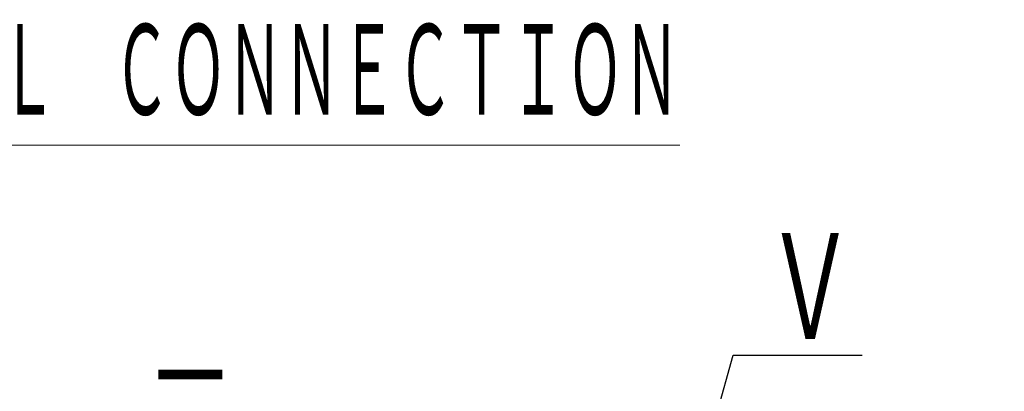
# Model space of a CAD drawing. Header units: millimetres. Extents: x 0 to 1733, y 0 to 1188.
# Tile 8 of 157: x 511 to 648, y 418 to 470. Entities that reach past the tile are written whole.
import ezdxf

# ---------------------------------------------------------------- set-up
doc = ezdxf.new("R2010")
doc.units = ezdxf.units.MM
doc.header["$LTSCALE"] = 0.727559
doc.layers.add('NoLayerName_001', color=7, linetype='Continuous')
doc.styles.get("Standard").update_dxf_attribs({"font": 'txt', "bigfont": 'extfont2'})
doc.dimstyles.get("Standard").update_dxf_attribs({"dimtxt": 2.5, "dimasz": 2.5, "dimexe": 1, "dimexo": 1, "dimtad": 1, "dimdec": 3, "dimzin": 0, "dimdsep": 46, "dimtxsty": 'Standard', "dimcen": 2.5, "dimadec": 3, "dimazin": 0, "dimtfac": 0.75, "dimtdec": 3, "dimtmove": 0, "dimatfit": 3, "dimfxl": 1, "dimarcsym": 0})

msp = doc.modelspace()

# ---------------------------------------------------------------- texts
at = {"layer": 'NoLayerName_001', "color": 7, "lineweight": 13, "insert": (405.0290929, 455.45207205), "char_height": 14.3999996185, "attachment_point": 7}
msp.add_mtext('\\A1;\\W0.5000;\\LＭＯＴＯＲ\u3000ＴＥＲＭＩＮＡＬ\u3000ＣＯＮＮＥＣＴＩＯＮ\\l', dxfattribs=at)
at = {"layer": 'NoLayerName_001', "color": 3, "linetype": 'Continuous', "lineweight": 13, "char_height": 16.8, "line_spacing_factor": 0.742857}
for s, insert, attachment_point in [('\\A1;\\W0.6667;Ｖ', (615.06942474, 423.84267447), 7), ('\\A1;\\W0.6667;－', (540.73120684, 411.31359337), 9)]:
    msp.add_mtext(s, dxfattribs=dict(at, insert=insert, attachment_point=attachment_point))

# ---------------------------------------------------------------- leaders
at = {"layer": 'NoLayerName_001', "color": 3, "linetype": 'Continuous', "lineweight": 13, "annotation_type": 0, "has_hookline": 1, "hookline_direction": 0, "text_width": 13.42947144}
msp.add_leader([(598.47196234, 379.95411957), (610.44442474, 423.21767447), (614.44442474, 423.21767447)], dimstyle='Standard', override={"dimtxt": 16.8, "dimasz": 4, "dimldrblk": 'DOT'}, dxfattribs=at)

doc.saveas('drawing.dxf')
